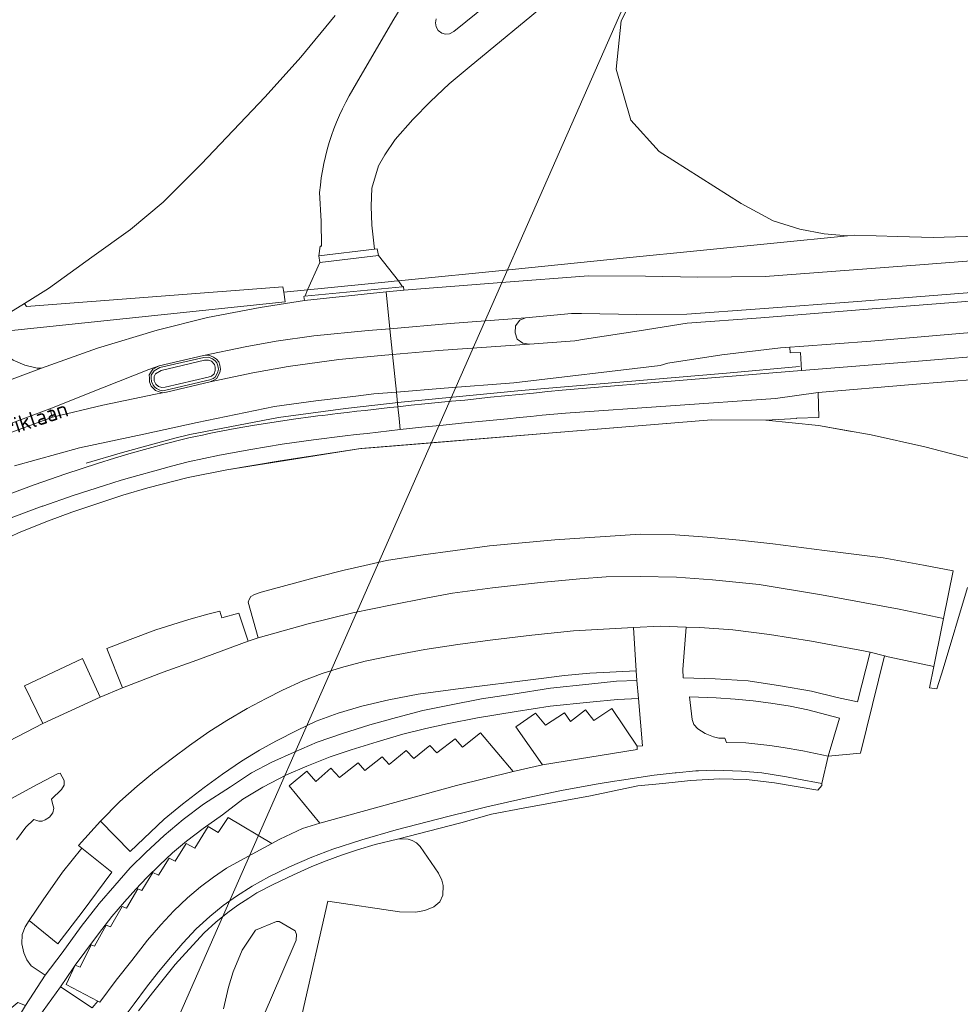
# Model space of a CAD drawing. Header units: metres. Extents: x 140853 to 145288, y 474558 to 480269.
# Tile 47 of 256: x 142650 to 142754, y 475602 to 475711. Entities that reach past the tile are written whole.
import ezdxf
from ezdxf.enums import TextEntityAlignment as Align

# ---------------------------------------------------------------- set-up
doc = ezdxf.new("R2010")
doc.units = ezdxf.units.M
doc.header["$MEASUREMENT"] = 0
for name, color, linetype, lineweight in [('B-WE-GR-BEPLANTING_CULTUUR_BOSPLANTSOEN-G', 90, 'GR-PLANTSOEN', 18), ('B-WE-GR-GRAS_KRUIDENRIJK-G', 80, 'Continuous', 18), ('B-WE-IE-TERREINAFSCHEIDING_KUNSTMATIG_HEKWERK-G', 20, 'IE-TERREINAFSCHEIDING-KUNSTMATIG', 18), ('B-WE-IE-TERREINAFSCHEIDING_KUNSTMATIG_HEKWERK_RASTER-G', 30, 'IE-TERREINAFSCHEIDING-KUNSTMATIG', 18), ('B-WE-OG-BEBOUWING_STRAATNAAM-T18', 10, 'Continuous', 18), ('B-WE-OG-HULPLIJN-G', 50, 'Continuous', 18), ('B-WE-OG-TERREIN_ERF-G', 7, 'Continuous', 18), ('B-WE-VH-VERHARDING_ASFALT-G', 252, 'Continuous', 18), ('B-WE-VH-VERHARDING_BEDRIJFSVLOERPLAAT-G', 252, 'Continuous', 18), ('B-WE-VH-VERHARDING_BETON-G', 252, 'Continuous', 18), ('B-WE-VH-VERHARDING_BETONSTRAATSTEEN-G', 252, 'Continuous', 18), ('B-WE-VH-VERHARDING_OPEN-G', 252, 'Continuous', 18), ('B-WE-VH-VERHARDING_TEGEL-G', 252, 'Continuous', 18)]:
    doc.layers.add(name, color=color, linetype=linetype, lineweight=lineweight)
doc.styles.add('NLCS-ISO', font='txt')
doc.linetypes.add('GR-PLANTSOEN', pattern='A,0,[179,NLCS.shx,S=2,R=0,X=0,Y=0],-4', length=4)
doc.linetypes.add('IE-TERREINAFSCHEIDING-KUNSTMATIG', pattern='A,4,[82,NLCS.shx,S=0.75,R=90,X=0,Y=0],4,-2', length=10)

msp = doc.modelspace()

# ---------------------------------------------------------------- linework, layer by layer
at = {"layer": 'B-WE-GR-BEPLANTING_CULTUUR_BOSPLANTSOEN-G', "ltscale": 0.2, "flags": 128}
msp.add_lwpolyline([(142645.415, 475677.709), (142646.954, 475677.51), (142647.855, 475676.229), (142679.235, 475679.507), (142679.076, 475680.595), (142679.074, 475680.606), (142678.989, 475681.186), (142650.548, 475679.009), (142650.346, 475679.335), (142648.119, 475677.953), (142645.415, 475677.709)], close=True, dxfattribs=at)
at = {"layer": 'B-WE-GR-GRAS_KRUIDENRIJK-G', "ltscale": 0.2, "flags": 128}
for points in [[(142717.728, 475720.531), (142699.618, 475705.557), (142697.417, 475703.699), (142695.337, 475701.744), (142693.387, 475699.734), (142691.435, 475697.512), (142690.291, 475695.834), (142689.589, 475694.583), (142688.86, 475692.111), (142688.774, 475690.127), (142688.854, 475688.034), (142689.12, 475685.364), (142689.44, 475685.403), (142689.567, 475684.648), (142691.786, 475681.864), (142704.396, 475683.123), (142717.092, 475684.39), (142741.574, 475686.834), (142741.574, 475686.834), (142739.011, 475687.045), (142736.292, 475687.582), (142733.348, 475688.505), (142729.779, 475690.407), (142720.716, 475696.174), (142717.542, 475699.674), (142715.923, 475705.339), (142716.492, 475710.677), (142718.795, 475715.152)], [(142695.974, 475710.902), (142695.891, 475710.47), (142695.96, 475710.002), (142696.204, 475709.597), (142696.594, 475709.317), (142697.021, 475709.216), (142697.439, 475709.253), (142697.939, 475709.496), (142699.276, 475710.584), (142703.666, 475714.156)], [(142763.367, 475687.039), (142751.067, 475686.648), (142747.17, 475686.767), (142742.374, 475686.914), (142741.574, 475686.834), (142717.092, 475684.39), (142704.396, 475683.123), (142691.786, 475681.864), (142691.786, 475681.864), (142692.257, 475681.197), (142692.35, 475681.206), (142692.393, 475680.827), (142703.212, 475681.655), (142712.847, 475682.419), (142719.176, 475682.358), (142724.99, 475682.252), (142732.438, 475682.326), (142749.587, 475683.633), (142770.908, 475685.269)], [(142647.288, 475652.813), (142649.921, 475654.018), (142653.007, 475655.214), (142655.574, 475656.209), (142661.242, 475658.094), (142664.021, 475658.888), (142668.486, 475660.029), (142672.751, 475660.874), (142687.614, 475663.239), (142687.728, 475663.248), (142688.746, 475663.332), (142696.026, 475663.931), (142708.436, 475664.952), (142726.502, 475666.439), (142732.54, 475666.41), (142735.962, 475666.565), (142735.962, 475666.565), (142735.922, 475666.62), (142738.4, 475666.675), (142738.312, 475669.465), (142733.586, 475668.81), (142710.305, 475667.178), (142709.022, 475667.062), (142707.738, 475666.941), (142706.456, 475666.816), (142705.174, 475666.686), (142703.892, 475666.552), (142701.512, 475666.327), (142699.133, 475666.094), (142696.755, 475665.853), (142694.378, 475665.604), (142692.001, 475665.346), (142690.776, 475665.21), (142689.552, 475665.072), (142688.327, 475664.931), (142687.103, 475664.789), (142685.879, 475664.644), (142682.378, 475664.228), (142678.887, 475663.733), (142675.409, 475663.16), (142671.944, 475662.509), (142668.494, 475661.78), (142666.627, 475661.295), (142664.765, 475660.791), (142662.908, 475660.268), (142661.057, 475659.726), (142659.211, 475659.165), (142655.732, 475658.046), (142652.363, 475656.869), (142652.282, 475656.841), (142648.863, 475655.55)], [(142647.936, 475657.915), (142651.409, 475659.226), (142654.912, 475660.454), (142658.444, 475661.596), (142660.304, 475662.171), (142662.17, 475662.726), (142664.043, 475663.259), (142665.921, 475663.771), (142667.805, 475664.261), (142668.553, 475664.427), (142669.302, 475664.589), (142670.052, 475664.748), (142670.803, 475664.902), (142671.554, 475665.053), (142673.699, 475665.462), (142675.85, 475665.841), (142678.005, 475666.189), (142680.165, 475666.506), (142682.33, 475666.792), (142682.87, 475666.86), (142683.41, 475666.928), (142683.951, 475666.994), (142684.491, 475667.06), (142685.032, 475667.125), (142686.113, 475667.255), (142687.194, 475667.382), (142688.103, 475667.486), (142689.012, 475667.59), (142689.922, 475667.691), (142690.831, 475667.791), (142691.741, 475667.889), (142691.575, 475669.514), (142689.054, 475669.303), (142687.084, 475669.072), (142684.86, 475668.812), (142682.628, 475668.55), (142678.053, 475667.903), (142669.49, 475666.123), (142663.579, 475664.842), (142656.447, 475663.323), (142649.211, 475661.341)]]:
    msp.add_lwpolyline(points, dxfattribs=at)
msp.add_lwpolyline([(142684.783, 475711.28), (142680.954, 475706.659), (142677.029, 475702.242), (142669.933, 475694.794), (142665.723, 475690.561), (142662.096, 475687.559), (142657.806, 475684.478), (142653.008, 475680.987), (142650.346, 475679.335), (142650.548, 475679.009), (142678.989, 475681.186), (142679.074, 475680.606), (142679.076, 475680.595), (142681.719, 475680.859), (142683.059, 475683.867), (142683.059, 475683.867), (142682.954, 475684.609), (142683.11, 475685.686), (142683.27, 475685.694), (142683.215, 475688.448), (142683.048, 475691.659), (142683.048, 475691.659, -0.1191246), (142687.142, 475703.762), (142687.142, 475703.762), (142691.171, 475710.669), (142693.23, 475714.107)], format="xyb", dxfattribs=at)
for points in [[(142670.626, 475677.767), (142676.455, 475678.899), (142681.359, 475679.67), (142681.311, 475680.123), (142681.377, 475680.13), (142681.457, 475680.184), (142681.719, 475680.859), (142679.076, 475680.595), (142679.235, 475679.507), (142647.855, 475676.229), (142646.954, 475677.51), (142645.415, 475677.709), (142645.498, 475677.567), (142644.83, 475677.177), (142646.892, 475674.884), (142647.889, 475673.866), (142649.061, 475673.055), (142650.364, 475672.481), (142651.753, 475672.163), (142652.212, 475672.147), (142658.416, 475674.373), (142665.043, 475676.395), (142670.626, 475677.767)], [(142735.175, 475674.48), (142734.148, 475674.415), (142727.63, 475673.629), (142721.675, 475672.711), (142720.816, 475672.458), (142704.593, 475670.526), (142696.865, 475669.958), (142691.575, 475669.514), (142691.741, 475667.889), (142693.221, 475668.045), (142694.701, 475668.197), (142696.182, 475668.344), (142697.663, 475668.487), (142699.145, 475668.626), (142701.998, 475668.952), (142703.587, 475669.099), (142705.175, 475669.249), (142706.764, 475669.402), (142708.351, 475669.559), (142709.939, 475669.72), (142724.262, 475670.89), (142736.494, 475671.889), (142736.369, 475673.889), (142735.23, 475673.875), (142735.175, 475674.48)], [(142665.927, 475670.061), (142670.679, 475671.167), (142671.059, 475671.28), (142671.348, 475671.547), (142671.49, 475671.897), (142671.478, 475672.261), (142671.402, 475672.58), (142671.062, 475672.944), (142670.729, 475673.042), (142670.288, 475673.047), (142665.487, 475671.896), (142664.854, 475671.523), (142664.694, 475671.238), (142664.699, 475670.767), (142664.89, 475670.391), (142665.188, 475670.129), (142665.547, 475670.022), (142665.927, 475670.061)]]:
    msp.add_lwpolyline(points, close=True, dxfattribs=at)
at = {"layer": 'B-WE-IE-TERREINAFSCHEIDING_KUNSTMATIG_HEKWERK-G', "ltscale": 0.2, "flags": 128}
for points in [[(142645.415, 475677.709), (142648.119, 475677.953), (142650.346, 475679.335), (142650.91, 475679.685)], [(142587.104, 475609.498), (142597.81, 475619.849), (142614.477, 475632.461), (142624.204, 475639.374), (142628.999, 475642.735), (142634.311, 475646.18), (142639.292, 475648.907), (142647.288, 475652.813), (142649.921, 475654.018), (142653.007, 475655.214), (142655.574, 475656.209), (142661.242, 475658.094), (142664.021, 475658.888), (142668.486, 475660.029), (142672.751, 475660.874), (142678.679, 475661.868), (142687.614, 475663.239), (142726.502, 475666.439), (142732.54, 475666.41), (142738.365, 475665.809), (142742.041, 475665.15)]]:
    msp.add_lwpolyline(points, dxfattribs=at)
at = {"layer": 'B-WE-IE-TERREINAFSCHEIDING_KUNSTMATIG_HEKWERK_RASTER-G', "ltscale": 0.2, "flags": 128}
msp.add_lwpolyline([(142657.165, 475661.612), (142661.191, 475662.807), (142667.007, 475664.404), (142668.667, 475664.801), (142678.497, 475666.703), (142685.926, 475667.699), (142692.1, 475668.393), (142705.407, 475669.679), (142728.161, 475671.602), (142736.245, 475672.36)], dxfattribs=at)
at = {"layer": 'B-WE-OG-HULPLIJN-G'}
msp.add_lwpolyline([(141484.938, 478467.493), (142922.898, 478740.923), (143043.789, 479141.528), (143928.198, 479351.369), (144042.725, 479840.999), (144698.079, 479872.794), (144672.627, 478988.916), (144742.617, 478639.181), (145060.75, 478225.858), (145035.298, 477659.922), (145054.388, 476896.862), (144768.066, 476833.275), (144755.342, 477825.251), (143616.428, 477755.303), (142541.14, 475313.514), (141510.39, 476108.367), (141014.104, 476776.044), (140988.652, 477462.798), (141421.313, 477755.303), (141484.938, 478467.493)], close=True, dxfattribs=at)
at = {"layer": 'B-WE-OG-TERREIN_ERF-G', "ltscale": 0.2, "flags": 128}
for points in [[(142648.119, 475677.953), (142650.346, 475679.335), (142653.008, 475680.987), (142657.806, 475684.478), (142662.096, 475687.559), (142665.723, 475690.561), (142669.933, 475694.794), (142677.029, 475702.242), (142680.954, 475706.659), (142684.783, 475711.28)], [(142760.227, 475660.822), (142750.157, 475663.423), (142744.208, 475664.761), (142738.365, 475665.809), (142732.54, 475666.41), (142726.502, 475666.439), (142708.436, 475664.952), (142696.026, 475663.931), (142688.746, 475663.332), (142687.728, 475663.248), (142687.614, 475663.239), (142672.751, 475660.874), (142668.486, 475660.029), (142664.021, 475658.888), (142661.242, 475658.094), (142655.574, 475656.209), (142653.007, 475655.214), (142649.921, 475654.018), (142647.288, 475652.813)], [(142648.613, 475630.792), (142652.362, 475632.744), (142650.342, 475636.924), (142656.775, 475639.955), (142658.719, 475635.661), (142661.206, 475636.715), (142659.445, 475641.071), (142662.052, 475642.085), (142664.897, 475643.136), (142668.554, 475644.301), (142670.672, 475644.89), (142671.973, 475645.228), (142672.21, 475644.488), (142674.088, 475645.007), (142675.134, 475641.903), (142676.235, 475642.265), (142675.118, 475646.203), (142675.231, 475646.492), (142675.439, 475646.836), (142675.819, 475647.076), (142676.587, 475647.315), (142683.014, 475649.042), (142685.778, 475649.779), (142688.062, 475650.286), (142690.458, 475650.829), (142694.265, 475651.413), (142701.905, 475652.47), (142709.115, 475653.129), (142718.599, 475653.742), (142722.476, 475653.675), (142726.016, 475653.412), (142729.603, 475653.099), (142733.318, 475652.693), (142739.026, 475651.959), (142745.545, 475651.116), (142749.99, 475650.318), (142753.281, 475649.69), (142752.239, 475644.418), (142752.05, 475643.462), (142751.149, 475639.069), (142750.669, 475636.73), (142751.479, 475636.595), (142752.2, 475638.823), (142754.891, 475647.847)], [(142649.58, 475601.832), (142650.427, 475601.482), (142652.617, 475604.849), (142651.072, 475605.888), (142650.576, 475606.538), (142650.242, 475607.325), (142650.019, 475608.314), (142650.076, 475609.343), (142650.406, 475610.197), (142650.867, 475610.92), (142652.393, 475613.19), (142654.552, 475616.27), (142656.677, 475618.928), (142656.312, 475619.217), (142658.767, 475621.931), (142660.9, 475624.123), (142662.836, 475625.799), (142664.739, 475627.396), (142666.727, 475628.929), (142668.625, 475630.314), (142670.772, 475631.818), (142672.779, 475633.096), (142675.009, 475634.404), (142677.124, 475635.526), (142678.955, 475636.466), (142681.205, 475637.496), (142683.32, 475638.288), (142685.467, 475638.98), (142688.1, 475639.654), (142691.18, 475640.314), (142694.726, 475640.956), (142698.375, 475641.522), (142701.967, 475641.993), (142706.576, 475642.542), (142711.19, 475643.022), (142717.843, 475643.403), (142720.833, 475643.564), (142723.705, 475643.447), (142725.196, 475643.418), (142728.86, 475643.142), (142732.938, 475642.614), (142737.591, 475641.878), (142743.547, 475640.77), (142744.087, 475640.667), (142745.674, 475640.269), (142746.105, 475640.161), (142751.149, 475639.069), (142752.05, 475643.462), (142752.239, 475644.418), (142747.31, 475645.427), (142738.713, 475647.026), (142731.785, 475648.16), (142726.626, 475648.701), (142722.627, 475648.979), (142718.599, 475649.059), (142714.832, 475649.017), (142711.886, 475648.816), (142707.556, 475648.389), (142702.214, 475647.79), (142697.783, 475647.193), (142694.813, 475646.656), (142691.081, 475645.925), (142686.734, 475645.02), (142681.794, 475643.803), (142676.235, 475642.265), (142675.134, 475641.903), (142669.444, 475639.787), (142665.695, 475638.448), (142661.206, 475636.715), (142658.719, 475635.661), (142652.362, 475632.744), (142648.613, 475630.792)], [(142660.402, 475598.86), (142662.487, 475601.676), (142663.861, 475603.515), (142665.186, 475605.223), (142666.523, 475606.803), (142667.889, 475608.404), (142669.383, 475609.973), (142670.868, 475611.366), (142672.374, 475612.569), (142673.823, 475613.613), (142675.592, 475614.728), (142677.423, 475615.739), (142679.728, 475616.846), (142682.182, 475617.933), (142684.512, 475618.811), (142687.737, 475619.85), (142691.527, 475620.947), (142697.425, 475622.486), (142699.672, 475623.036), (142701.585, 475623.504), (142706.187, 475624.557), (142709.88, 475625.335), (142713.71, 475626.011), (142715.753, 475626.351), (142716.288, 475626.44), (142719.888, 475626.986), (142720.144, 475627.025), (142722.469, 475627.28), (142722.569, 475627.291), (142724.749, 475627.492), (142725.06, 475627.507), (142726.848, 475627.592), (142729.829, 475627.454), (142732.065, 475627.275), (142733.217, 475627.087), (142734.801, 475626.829), (142735.949, 475626.621), (142738.722, 475626.117), (142739.43, 475629.127), (142739.435, 475629.148), (142743.021, 475629.466), (142745.674, 475640.269), (142744.087, 475640.667), (142742.672, 475635.176), (142740.418, 475635.641), (142737.604, 475636.339), (142734.14, 475636.951), (142730.564, 475637.478), (142726.905, 475637.705), (142723.361, 475637.807), (142723.335, 475638.758), (142723.705, 475643.447), (142720.833, 475643.564), (142717.843, 475643.403), (142718.163, 475638.604), (142718.235, 475637.535), (142718.407, 475635.547), (142718.864, 475630.27), (142718.245, 475630.236), (142718.255, 475629.855), (142707.774, 475628.172), (142704.506, 475627.425), (142698.22, 475625.885), (142683.072, 475621.713), (142681.147, 475621.116), (142678.633, 475619.933), (142677.737, 475619.441), (142674.673, 475617.781), (142672.745, 475616.699), (142671.294, 475615.725), (142669.845, 475614.642), (142668.393, 475613.412), (142666.906, 475611.983), (142665.44, 475610.425), (142663.979, 475608.723), (142662.219, 475606.479), (142660.509, 475604.299), (142658.701, 475601.865), (142658.469, 475601.955), (142657.816, 475601.232), (142654.305, 475603.552), (142651.913, 475600.229)], [(142651.913, 475600.229), (142654.305, 475603.552), (142655.712, 475605.636), (142655.965, 475605.971), (142657.039, 475607.395), (142658.551, 475609.437), (142660.028, 475611.335), (142661.412, 475612.967), (142662.665, 475614.374), (142663.88, 475615.685), (142665.283, 475617.034), (142666.757, 475618.403), (142668.296, 475619.714), (142670.152, 475621.113), (142672.276, 475622.631), (142674.529, 475624.358), (142676.763, 475625.713), (142679.391, 475627.053), (142681.622, 475628.027), (142684.211, 475629.048), (142686.567, 475629.846), (142689.43, 475630.731), (142692.267, 475631.582), (142694.844, 475632.186), (142697.18, 475632.705), (142700.558, 475633.375), (142704.855, 475634.085), (142708.63, 475634.665), (142713.011, 475635.135), (142716.09, 475635.421), (142718.407, 475635.547), (142718.235, 475637.535), (142715.969, 475637.452), (142712.897, 475637.122), (142708.646, 475636.671), (142704.481, 475636.006), (142700.992, 475635.485), (142697.471, 475634.808), (142694.497, 475634.197), (142691.569, 475633.423), (142688.608, 475632.597), (142685.596, 475631.654), (142682.798, 475630.685), (142680.228, 475629.587), (142677.757, 475628.462), (142675.5, 475627.299), (142673.159, 475625.739), (142670.174, 475623.825), (142667.938, 475622.122), (142665.832, 475620.321), (142663.791, 475618.449), (142662.061, 475616.742), (142660.352, 475614.773), (142658.611, 475612.784), (142656.63, 475610.247), (142654.494, 475607.333), (142652.617, 475604.849), (142650.427, 475601.482)], [(142662.978, 475600.876), (142664.515, 475602.883), (142667.03, 475606.02), (142668.593, 475607.736), (142670.27, 475609.543), (142671.543, 475610.734), (142672.869, 475611.79), (142673.982, 475612.604), (142675.194, 475613.401), (142676.103, 475613.985), (142677.897, 475614.894), (142680.154, 475615.973), (142682.189, 475616.895), (142683.791, 475617.533), (142685.462, 475618.171), (142687.248, 475618.753), (142689.194, 475619.339), (142691.677, 475619.921), (142698.7, 475621.756), (142702.113, 475622.693), (142705.621, 475623.354), (142713.098, 475624.74), (142718.335, 475625.835), (142721.106, 475626.103), (142724.156, 475626.434), (142727.412, 475626.623), (142730.365, 475626.554), (142733.491, 475626.192), (142738.3, 475625.347), (142738.727, 475625.899), (142738.722, 475626.117), (142735.949, 475626.621), (142734.801, 475626.829), (142733.217, 475627.087), (142732.065, 475627.275), (142729.829, 475627.454), (142726.848, 475627.592), (142725.06, 475627.507), (142724.749, 475627.492), (142722.569, 475627.291), (142722.469, 475627.28), (142720.144, 475627.025), (142719.888, 475626.986), (142716.288, 475626.44), (142715.753, 475626.351), (142713.71, 475626.011), (142709.88, 475625.335), (142706.187, 475624.557), (142701.585, 475623.504), (142699.672, 475623.036), (142697.425, 475622.486), (142691.527, 475620.947), (142687.737, 475619.85), (142684.512, 475618.811), (142682.182, 475617.933), (142679.728, 475616.846), (142677.423, 475615.739), (142675.592, 475614.728), (142673.823, 475613.613), (142672.374, 475612.569), (142670.868, 475611.366), (142669.383, 475609.973), (142667.889, 475608.404), (142666.523, 475606.803), (142665.186, 475605.223), (142663.861, 475603.515), (142662.487, 475601.676), (142660.402, 475598.86)], [(142647.672, 475623.789), (142651.262, 475625.744), (142653.981, 475627.184), (142654.274, 475627.242), (142654.737, 475626.424), (142654.723, 475625.92), (142654.44, 475625.438), (142653.321, 475624.366), (142653.434, 475623.902), (142653.574, 475623.38), (142653.488, 475622.845), (142653.111, 475622.37), (142652.639, 475622.088), (142652.292, 475621.935), (142651.909, 475621.912), (142651.362, 475622.112), (142650.473, 475621.246), (142649.434, 475619.856)], [(142649.434, 475619.856), (142650.473, 475621.246), (142651.362, 475622.112), (142651.909, 475621.912), (142652.292, 475621.935), (142652.639, 475622.088), (142653.111, 475622.37), (142653.488, 475622.845), (142653.574, 475623.38), (142653.434, 475623.902), (142653.321, 475624.366), (142654.44, 475625.438), (142654.723, 475625.92), (142654.737, 475626.424), (142654.274, 475627.242), (142654.274, 475627.242), (142653.981, 475627.184), (142651.262, 475625.744), (142647.672, 475623.789)], [(142681.107, 475600.553), (142683.945, 475613.067), (142691.906, 475611.879), (142693.697, 475611.838), (142694.707, 475612.026), (142695.716, 475612.432), (142696.365, 475612.977), (142696.701, 475613.716), (142696.758, 475614.778), (142696.613, 475615.376), (142696.238, 475616.163), (142694.204, 475619.131), (142693.777, 475619.511), (142693.317, 475619.773), (142692.862, 475619.94), (142692.308, 475619.98), (142691.677, 475619.921), (142689.194, 475619.339), (142687.248, 475618.753), (142685.462, 475618.171), (142683.791, 475617.533), (142682.189, 475616.895), (142680.154, 475615.973), (142677.897, 475614.894), (142676.103, 475613.985), (142675.194, 475613.401), (142673.982, 475612.604), (142672.869, 475611.79), (142671.543, 475610.734), (142670.27, 475609.543), (142668.593, 475607.736), (142667.03, 475606.02), (142664.515, 475602.883), (142662.978, 475600.876)], [(142675.185, 475596.488), (142677.601, 475602.099), (142680.462, 475608.712), (142680.496, 475609.34), (142680.339, 475609.751), (142678.574, 475610.796), (142678.273, 475610.797), (142675.939, 475609.83), (142674.482, 475607.607), (142673.469, 475605.226), (142672.943, 475603.527), (142672.414, 475601.099)], [(142672.414, 475601.099), (142672.943, 475603.527), (142673.469, 475605.226), (142674.482, 475607.607), (142675.939, 475609.83), (142678.273, 475610.797), (142678.574, 475610.796), (142680.339, 475609.751), (142680.496, 475609.34), (142680.462, 475608.712), (142677.601, 475602.099), (142675.185, 475596.488)]]:
    msp.add_lwpolyline(points, dxfattribs=at)
for points in [[(142675.118, 475646.203), (142676.235, 475642.265), (142681.794, 475643.803), (142686.734, 475645.02), (142691.081, 475645.925), (142694.813, 475646.656), (142697.783, 475647.193), (142702.214, 475647.79), (142707.556, 475648.389), (142711.886, 475648.816), (142714.832, 475649.017), (142718.599, 475649.059), (142722.627, 475648.979), (142726.626, 475648.701), (142731.785, 475648.16), (142738.713, 475647.026), (142747.31, 475645.427), (142752.239, 475644.418), (142753.281, 475649.69), (142749.99, 475650.318), (142745.545, 475651.116), (142739.026, 475651.959), (142733.318, 475652.693), (142729.603, 475653.099), (142726.016, 475653.412), (142722.476, 475653.675), (142718.599, 475653.742), (142709.115, 475653.129), (142701.905, 475652.47), (142694.265, 475651.413), (142690.458, 475650.829), (142688.062, 475650.286), (142685.778, 475649.779), (142683.014, 475649.042), (142676.587, 475647.315), (142675.819, 475647.076), (142675.439, 475646.836), (142675.231, 475646.492), (142675.118, 475646.203)], [(142659.445, 475641.071), (142661.206, 475636.715), (142665.695, 475638.448), (142669.444, 475639.787), (142675.134, 475641.903), (142674.088, 475645.007), (142672.21, 475644.488), (142671.973, 475645.228), (142670.672, 475644.89), (142668.554, 475644.301), (142664.897, 475643.136), (142662.052, 475642.085), (142659.445, 475641.071)], [(142658.767, 475621.931), (142662.041, 475618.548), (142665.808, 475622.132), (142667.842, 475623.794), (142670.27, 475625.673), (142672.277, 475627.127), (142674.404, 475628.562), (142676.396, 475629.795), (142678.213, 475630.792), (142680.591, 475632.033), (142682.664, 475633.023), (142685.096, 475633.897), (142687.745, 475634.685), (142690.73, 475635.397), (142693.99, 475636.019), (142698.108, 475636.564), (142707.632, 475637.75), (142710.212, 475638.073), (142713.011, 475638.322), (142718.163, 475638.604), (142717.843, 475643.403), (142711.19, 475643.022), (142706.576, 475642.542), (142701.967, 475641.993), (142698.375, 475641.522), (142694.726, 475640.956), (142691.18, 475640.314), (142688.1, 475639.654), (142685.467, 475638.98), (142683.32, 475638.288), (142681.205, 475637.496), (142678.955, 475636.466), (142677.124, 475635.526), (142675.009, 475634.404), (142672.779, 475633.096), (142670.772, 475631.818), (142668.625, 475630.314), (142666.727, 475628.929), (142664.739, 475627.396), (142662.836, 475625.799), (142660.9, 475624.123), (142658.767, 475621.931)], [(142652.362, 475632.744), (142658.719, 475635.661), (142656.775, 475639.955), (142650.342, 475636.924), (142652.362, 475632.744)], [(142652.617, 475604.849), (142654.494, 475607.333), (142656.63, 475610.247), (142658.611, 475612.784), (142660.352, 475614.773), (142662.061, 475616.742), (142663.791, 475618.449), (142665.832, 475620.321), (142667.938, 475622.122), (142670.174, 475623.825), (142673.159, 475625.739), (142675.5, 475627.299), (142677.757, 475628.462), (142680.228, 475629.587), (142682.798, 475630.685), (142685.596, 475631.654), (142688.608, 475632.597), (142691.569, 475633.423), (142694.497, 475634.197), (142697.471, 475634.808), (142700.992, 475635.485), (142704.481, 475636.006), (142708.646, 475636.671), (142712.897, 475637.122), (142715.969, 475637.452), (142718.235, 475637.535), (142718.163, 475638.604), (142713.011, 475638.322), (142710.212, 475638.073), (142707.632, 475637.75), (142698.108, 475636.564), (142693.99, 475636.019), (142690.73, 475635.397), (142687.745, 475634.685), (142685.096, 475633.897), (142682.664, 475633.023), (142680.591, 475632.033), (142678.213, 475630.792), (142676.396, 475629.795), (142674.404, 475628.562), (142672.277, 475627.127), (142670.27, 475625.673), (142667.842, 475623.794), (142665.808, 475622.132), (142662.041, 475618.548), (142658.767, 475621.931), (142656.312, 475619.217), (142656.677, 475618.928), (142660.023, 475616.278), (142656.712, 475611.816), (142654.027, 475608.305), (142650.867, 475610.92), (142650.406, 475610.197), (142650.076, 475609.343), (142650.019, 475608.314), (142650.242, 475607.325), (142650.576, 475606.538), (142651.072, 475605.888), (142652.617, 475604.849)], [(142655.965, 475605.971), (142656.491, 475605.747), (142657.728, 475608.229), (142658.109, 475608.057), (142659.372, 475610.39), (142659.849, 475610.196), (142661.148, 475612.48), (142661.629, 475612.267), (142662.91, 475614.435), (142663.342, 475614.224), (142664.567, 475616.235), (142665.199, 475615.928), (142666.378, 475617.835), (142667.022, 475617.483), (142668.265, 475619.452), (142669.21, 475618.933), (142670.689, 475621.316), (142671.809, 475620.669), (142672.929, 475622.328), (142677.737, 475619.441), (142678.633, 475619.933), (142681.147, 475621.116), (142683.072, 475621.713), (142679.692, 475625.828), (142681.644, 475627.459), (142682.617, 475626.33), (142684.29, 475627.788), (142685.252, 475626.779), (142687.323, 475628.411), (142688.063, 475627.559), (142689.973, 475629.065), (142690.763, 475628.221), (142692.639, 475629.751), (142693.494, 475628.888), (142695.263, 475630.335), (142696.035, 475629.505), (142698.067, 475631.046), (142698.883, 475630.148), (142700.891, 475631.74), (142704.506, 475627.425), (142707.774, 475628.172), (142704.81, 475632.405), (142706.982, 475633.913), (142708.11, 475632.574), (142710.191, 475633.932), (142710.857, 475632.976), (142712.547, 475634.256), (142713.468, 475633.099), (142715.444, 475634.404), (142718.245, 475630.236), (142718.864, 475630.27), (142718.407, 475635.547), (142716.09, 475635.421), (142713.011, 475635.135), (142708.63, 475634.665), (142704.855, 475634.085), (142700.558, 475633.375), (142697.18, 475632.705), (142694.844, 475632.186), (142692.267, 475631.582), (142689.43, 475630.731), (142686.567, 475629.846), (142684.211, 475629.048), (142681.622, 475628.027), (142679.391, 475627.053), (142676.763, 475625.713), (142674.529, 475624.358), (142672.276, 475622.631), (142670.152, 475621.113), (142668.296, 475619.714), (142666.757, 475618.403), (142665.283, 475617.034), (142663.88, 475615.685), (142662.665, 475614.374), (142661.412, 475612.967), (142660.028, 475611.335), (142658.551, 475609.437), (142657.039, 475607.395), (142655.965, 475605.971)], [(142739.435, 475629.148), (142736.623, 475629.718), (142734.462, 475630.08), (142732.951, 475630.314), (142730.316, 475630.598), (142728.148, 475630.652), (142727.966, 475631.137), (142727.301, 475631.138), (142726.741, 475631.27), (142725.805, 475631.646), (142724.978, 475632.166), (142724.536, 475632.649), (142724.353, 475633.199), (142724.065, 475635.715), (142727.035, 475635.602), (142729.117, 475635.441), (142731.126, 475635.252), (142733.083, 475635.017), (142735.221, 475634.676), (142737.192, 475634.276), (142740.691, 475633.352), (142739.435, 475629.148)], [(142658.469, 475601.955), (142658.701, 475601.865), (142660.509, 475604.299), (142662.219, 475606.479), (142663.979, 475608.723), (142665.44, 475610.425), (142666.906, 475611.983), (142668.393, 475613.412), (142669.845, 475614.642), (142671.294, 475615.725), (142672.745, 475616.699), (142674.673, 475617.781), (142677.737, 475619.441), (142672.929, 475622.328), (142671.809, 475620.669), (142670.689, 475621.316), (142669.21, 475618.933), (142668.265, 475619.452), (142667.022, 475617.483), (142666.378, 475617.835), (142665.199, 475615.928), (142664.567, 475616.235), (142663.342, 475614.224), (142662.91, 475614.435), (142661.629, 475612.267), (142661.148, 475612.48), (142659.849, 475610.196), (142659.372, 475610.39), (142658.109, 475608.057), (142657.728, 475608.229), (142656.491, 475605.747), (142655.965, 475605.971), (142654.962, 475603.794), (142658.469, 475601.955)], [(142650.867, 475610.92), (142654.027, 475608.305), (142656.712, 475611.816), (142660.023, 475616.278), (142656.677, 475618.928), (142654.552, 475616.27), (142652.393, 475613.19), (142650.867, 475610.92)], [(142658.469, 475601.955), (142654.962, 475603.794), (142655.965, 475605.971), (142655.712, 475605.636), (142654.305, 475603.552), (142657.816, 475601.232), (142658.469, 475601.955)], [(142633.787, 475599.688), (142633.386, 475597.389), (142634.195, 475597.199), (142640.512, 475597.576), (142648.304, 475597.962), (142649.563, 475600.009), (142650.427, 475601.482), (142649.58, 475601.832), (142644.802, 475597.812), (142642.999, 475599.907), (142641.992, 475599.128), (142641.451, 475599.782), (142639.641, 475598.338), (142636.376, 475602.589), (142636.351, 475602.621), (142632.647, 475603.126), (142632.456, 475602.815), (142631.762, 475600.215), (142631.897, 475599.981), (142633.787, 475599.688)]]:
    msp.add_lwpolyline(points, close=True, dxfattribs=at)
at = {"layer": 'B-WE-VH-VERHARDING_ASFALT-G', "ltscale": 0.2, "flags": 128}
msp.add_lwpolyline([(142693.23, 475714.107), (142691.171, 475710.669), (142687.142, 475703.762), (142687.142, 475703.762, 0.1191246), (142683.048, 475691.659), (142683.048, 475691.659), (142683.215, 475688.448), (142683.27, 475685.694), (142683.11, 475685.686), (142682.954, 475684.609), (142682.954, 475684.609), (142689.12, 475685.364), (142688.854, 475688.034), (142688.774, 475690.127), (142688.86, 475692.111), (142689.589, 475694.583), (142690.291, 475695.834), (142691.435, 475697.512), (142693.387, 475699.734), (142695.337, 475701.744), (142697.417, 475703.699), (142699.618, 475705.557), (142717.728, 475720.531)], format="xyb", dxfattribs=at)
for points in [[(142703.666, 475714.156), (142699.276, 475710.584), (142697.939, 475709.496), (142697.439, 475709.253), (142697.021, 475709.216), (142696.594, 475709.317), (142696.204, 475709.597), (142695.96, 475710.002), (142695.891, 475710.47), (142695.974, 475710.902)], [(142770.908, 475685.269), (142749.587, 475683.633), (142732.438, 475682.326), (142724.99, 475682.252), (142719.176, 475682.358), (142712.847, 475682.419), (142703.212, 475681.655), (142692.393, 475680.827), (142690.437, 475680.622), (142690.855, 475676.542), (142697.533, 475677.101), (142705.892, 475677.737), (142710.988, 475678.208), (142712.093, 475678.239), (142718.215, 475678.13), (142723.751, 475678.136), (142731.855, 475678.735), (142742.673, 475679.571), (142755.341, 475680.556)], [(142647.19, 475665.445), (142653.152, 475667.651), (142658.977, 475669.98), (142664.121, 475672.009), (142665.274, 475672.431), (142670.183, 475673.583), (142674.789, 475674.529), (142678.218, 475675.164), (142682.409, 475675.751), (142688.431, 475676.339), (142690.855, 475676.542), (142690.855, 475676.542), (142690.437, 475680.622), (142681.359, 475679.67), (142676.455, 475678.899), (142670.626, 475677.767), (142665.043, 475676.395), (142658.416, 475674.373), (142652.212, 475672.147), (142647.162, 475670.263)], [(142756.581, 475679.697), (142742.911, 475678.626), (142731.97, 475677.762), (142723.806, 475677.153), (142718.487, 475676.307), (142712.424, 475675.375), (142711.367, 475675.19), (142706.336, 475674.811), (142696.22, 475674.116), (142691.148, 475673.685), (142691.575, 475669.514), (142696.865, 475669.958), (142704.593, 475670.526), (142720.816, 475672.458), (142721.675, 475672.711), (142727.63, 475673.629), (142734.148, 475674.415), (142735.175, 475674.48), (142736.266, 475674.563), (142744.184, 475675.166), (142757.447, 475676.29)], [(142649.211, 475661.341), (142656.447, 475663.323), (142663.579, 475664.842), (142669.49, 475666.123), (142678.053, 475667.903), (142682.628, 475668.55), (142684.86, 475668.812), (142687.084, 475669.072), (142689.054, 475669.303), (142691.575, 475669.514), (142691.148, 475673.685), (142689.87, 475673.576), (142685.171, 475673.132), (142679.575, 475672.355), (142675.666, 475671.647), (142670.929, 475670.665), (142666.065, 475669.519), (142665.626, 475669.44), (142664.838, 475669.297), (142659, 475668.045), (142653.432, 475666.747), (142647.592, 475664.577)]]:
    msp.add_lwpolyline(points, dxfattribs=at)
for points in [[(142706.336, 475674.811), (142705.584, 475674.927), (142704.97, 475675.385), (142704.734, 475676.085), (142704.778, 475676.855), (142705.267, 475677.49), (142705.892, 475677.737), (142697.533, 475677.101), (142690.855, 475676.542), (142691.148, 475673.685), (142696.22, 475674.116), (142706.336, 475674.811)], [(142639.759, 475667.418), (142638.664, 475666.554), (142645.038, 475669.452), (142647.162, 475670.263), (142652.212, 475672.147), (142651.753, 475672.163), (142650.364, 475672.481), (142649.061, 475673.055), (142647.889, 475673.866), (142646.892, 475674.884), (142644.83, 475677.177), (142644.762, 475677.294), (142641.097, 475674.966), (142640.272, 475674.442), (142640.043, 475674.246), (142641.361, 475671.184), (142641.277, 475670.134), (142640.97, 475669.127), (142640.457, 475668.207), (142639.759, 475667.418)], [(142670.929, 475670.665), (142675.666, 475671.647), (142679.575, 475672.355), (142685.171, 475673.132), (142689.87, 475673.576), (142691.148, 475673.685), (142690.855, 475676.542), (142688.431, 475676.339), (142682.409, 475675.751), (142678.218, 475675.164), (142674.789, 475674.529), (142670.183, 475673.583), (142670.782, 475673.612), (142671.299, 475673.398), (142671.627, 475673.153), (142671.868, 475672.854), (142671.999, 475672.481), (142672.049, 475672.051), (142671.997, 475671.68), (142671.802, 475671.331), (142671.638, 475671.03), (142671.339, 475670.815), (142670.929, 475670.665)], [(142665.626, 475669.44), (142665.269, 475669.528), (142664.868, 475669.704), (142664.621, 475669.906), (142664.389, 475670.176), (142664.206, 475670.635), (142664.173, 475671.041), (142664.159, 475671.435), (142664.545, 475672.042), (142665.274, 475672.431), (142664.121, 475672.009), (142658.977, 475669.98), (142653.152, 475667.651), (142653.432, 475666.747), (142659, 475668.045), (142664.838, 475669.297), (142665.626, 475669.44)]]:
    msp.add_lwpolyline(points, close=True, dxfattribs=at)
at = {"layer": 'B-WE-VH-VERHARDING_BEDRIJFSVLOERPLAAT-G', "ltscale": 0.2, "flags": 128}
msp.add_lwpolyline([(142681.311, 475680.123), (142681.359, 475679.67), (142690.437, 475680.622), (142692.393, 475680.827), (142692.35, 475681.206), (142692.257, 475681.197), (142681.377, 475680.13), (142681.311, 475680.123)], close=True, dxfattribs=at)
at = {"layer": 'B-WE-VH-VERHARDING_BETON-G', "ltscale": 0.2, "flags": 128}
for points in [[(142671.299, 475673.398), (142670.782, 475673.612), (142670.183, 475673.583), (142665.274, 475672.431), (142664.545, 475672.042), (142664.159, 475671.435), (142664.173, 475671.041), (142664.206, 475670.635), (142664.389, 475670.176), (142664.621, 475669.906), (142664.868, 475669.704), (142665.269, 475669.528), (142665.626, 475669.44), (142666.065, 475669.519), (142670.929, 475670.665), (142671.339, 475670.815), (142671.638, 475671.03), (142671.802, 475671.331), (142671.997, 475671.68), (142672.049, 475672.051), (142671.999, 475672.481), (142671.868, 475672.854), (142671.627, 475673.153), (142671.299, 475673.398)], [(142666.02, 475669.734), (142665.633, 475669.665), (142665.34, 475669.737), (142664.984, 475669.893), (142664.775, 475670.064), (142664.58, 475670.291), (142664.423, 475670.686), (142664.393, 475671.054), (142664.381, 475671.375), (142664.7, 475671.875), (142665.352, 475672.223), (142670.214, 475673.364), (142670.743, 475673.39), (142671.189, 475673.205), (142671.473, 475672.993), (142671.673, 475672.745), (142671.783, 475672.431), (142671.827, 475672.053), (142671.785, 475671.751), (142671.609, 475671.437), (142671.469, 475671.179), (142671.235, 475671.011), (142670.866, 475670.876), (142666.02, 475669.734)]]:
    msp.add_lwpolyline(points, close=True, dxfattribs=at)
at = {"layer": 'B-WE-VH-VERHARDING_BETONSTRAATSTEEN-G', "ltscale": 0.2, "flags": 128}
for points in [[(142682.047, 475680.892), (142682.856, 475680.973), (142690.64, 475681.75), (142691.311, 475681.817), (142691.786, 475681.864), (142689.567, 475684.648), (142683.059, 475683.867), (142681.719, 475680.859), (142682.047, 475680.892)], [(142691.311, 475681.817), (142690.64, 475681.75), (142682.856, 475680.973), (142682.047, 475680.892), (142681.719, 475680.859), (142681.457, 475680.184), (142681.377, 475680.13), (142692.257, 475681.197), (142691.786, 475681.864), (142691.311, 475681.817)], [(142671.189, 475673.205), (142670.743, 475673.39), (142670.214, 475673.364), (142665.352, 475672.223), (142664.7, 475671.875), (142664.381, 475671.375), (142664.393, 475671.054), (142664.423, 475670.686), (142664.58, 475670.291), (142664.775, 475670.064), (142664.984, 475669.893), (142665.34, 475669.737), (142665.633, 475669.665), (142666.02, 475669.734), (142670.866, 475670.876), (142671.235, 475671.011), (142671.469, 475671.179), (142671.609, 475671.437), (142671.785, 475671.751), (142671.827, 475672.053), (142671.783, 475672.431), (142671.673, 475672.745), (142671.473, 475672.993), (142671.189, 475673.205)], [(142665.927, 475670.061), (142665.547, 475670.022), (142665.188, 475670.129), (142664.89, 475670.391), (142664.699, 475670.767), (142664.694, 475671.238), (142664.854, 475671.523), (142665.487, 475671.896), (142670.288, 475673.047), (142670.729, 475673.042), (142671.062, 475672.944), (142671.402, 475672.58), (142671.478, 475672.261), (142671.49, 475671.897), (142671.348, 475671.547), (142671.059, 475671.28), (142670.679, 475671.167), (142665.927, 475670.061)], [(142600.542, 475636.843), (142601.143, 475636.05), (142602.484, 475637.105), (142608.188, 475641.482), (142614.13, 475646.023), (142621.536, 475651.132), (142628.008, 475655.116), (142633.195, 475657.933), (142636.391, 475659.563), (142641.876, 475662.169), (142647.592, 475664.577), (142653.432, 475666.747), (142653.152, 475667.651), (142647.19, 475665.445), (142641.354, 475662.978), (142635.947, 475660.424), (142632.654, 475658.735), (142627.605, 475655.996), (142620.903, 475651.899), (142613.574, 475646.812), (142607.52, 475642.223), (142601.826, 475637.862), (142600.542, 475636.843)]]:
    msp.add_lwpolyline(points, close=True, dxfattribs=at)
at = {"layer": 'B-WE-VH-VERHARDING_OPEN-G', "ltscale": 0.2, "flags": 128}
msp.add_lwpolyline([(142682.954, 475684.609), (142683.059, 475683.867), (142689.567, 475684.648), (142689.44, 475685.403), (142689.12, 475685.364), (142682.954, 475684.609)], close=True, dxfattribs=at)
at = {"layer": 'B-WE-VH-VERHARDING_TEGEL-G', "ltscale": 0.2, "flags": 128}
for points in [[(142759.243, 475673.748), (142748.58, 475672.877), (142744.35, 475672.531), (142736.494, 475671.889), (142724.262, 475670.89), (142709.939, 475669.72), (142708.351, 475669.559), (142706.764, 475669.402), (142705.175, 475669.249), (142703.587, 475669.099), (142701.998, 475668.952), (142699.145, 475668.626), (142697.663, 475668.487), (142696.182, 475668.344), (142694.701, 475668.197), (142693.221, 475668.045), (142691.741, 475667.889), (142691.876, 475666.571), (142692.001, 475665.346), (142694.378, 475665.604), (142696.755, 475665.853), (142699.133, 475666.094), (142701.512, 475666.327), (142703.892, 475666.552), (142705.174, 475666.686), (142706.456, 475666.816), (142707.738, 475666.941), (142709.022, 475667.062), (142710.305, 475667.178), (142733.586, 475668.81), (142738.312, 475669.465), (142748.786, 475670.337), (142759.766, 475671.252)], [(142648.863, 475655.55), (142652.282, 475656.841), (142652.363, 475656.869), (142655.732, 475658.046), (142659.211, 475659.165), (142661.057, 475659.726), (142662.908, 475660.268), (142664.765, 475660.791), (142666.627, 475661.295), (142668.494, 475661.78), (142671.944, 475662.509), (142675.409, 475663.16), (142678.887, 475663.733), (142682.378, 475664.228), (142685.879, 475664.644), (142687.103, 475664.789), (142688.327, 475664.931), (142689.552, 475665.072), (142690.776, 475665.21), (142692.001, 475665.346), (142691.876, 475666.571), (142691.741, 475667.889), (142690.831, 475667.791), (142689.922, 475667.691), (142689.012, 475667.59), (142688.103, 475667.486), (142687.194, 475667.382), (142686.113, 475667.255), (142685.032, 475667.125), (142684.491, 475667.06), (142683.951, 475666.994), (142683.41, 475666.928), (142682.87, 475666.86), (142682.33, 475666.792), (142680.165, 475666.506), (142678.005, 475666.189), (142675.85, 475665.841), (142673.699, 475665.462), (142671.554, 475665.053), (142670.803, 475664.902), (142670.052, 475664.748), (142669.302, 475664.589), (142668.553, 475664.427), (142667.805, 475664.261), (142665.921, 475663.771), (142664.043, 475663.259), (142662.17, 475662.726), (142660.304, 475662.171), (142658.444, 475661.596), (142654.912, 475660.454), (142651.409, 475659.226), (142647.936, 475657.915)]]:
    msp.add_lwpolyline(points, dxfattribs=at)

# ---------------------------------------------------------------- texts
at = {"layer": 'B-WE-OG-BEBOUWING_STRAATNAAM-T18', "style": 'NLCS-ISO'}
msp.add_text('Prins Hendriklaan', height=1.8, rotation=18.5, dxfattribs=at).set_placement((142646.097, 475664.754), align=Align.MIDDLE_CENTER)

doc.saveas('drawing.dxf')
